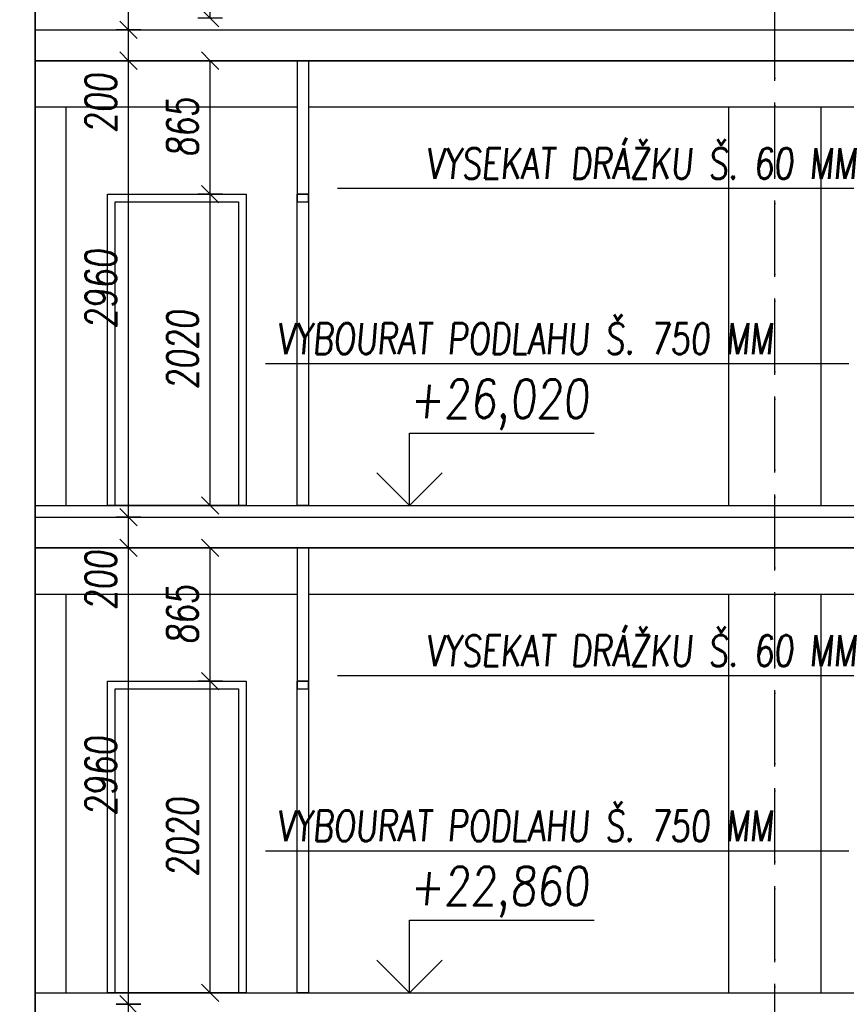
# Model space of a CAD drawing. Header units: millimetres. Extents: x 22267 to 193155, y 329430 to 541733.
# Tile 66 of 89: x 146037 to 151401, y 367315 to 373701. Entities that reach past the tile are written whole.
import ezdxf

# ---------------------------------------------------------------- set-up
doc = ezdxf.new("R2010")
doc.units = ezdxf.units.MM
doc.linetypes.add('ČERCHOVANÁ', pattern=[25.4, 12.7, -6.35, 0, -6.35])
for name, color, linetype in [('BOURÁNÍ PŘÍČEK', 30, 'Continuous'), ('KOTY', 7, 'Continuous'), ('KOTY_100', 7, 'Continuous'), ('KÓTY BP PODLAHA', 255, 'Continuous'), ('KÓTY BP PŘÍČKY', 255, 'Continuous'), ('OSY', 7, 'Continuous'), ('TENKA', 4, 'Continuous'), ('TLUSTA', 2, 'Continuous'), ('ŽB', 1, 'Continuous')]:
    doc.layers.add(name, color=color, linetype=linetype)
doc.styles.add('CS-ROMANS', font='romans.shx', dxfattribs={"width": 0.75, "oblique": 5})
doc.styles.add('CS-ROMANS_100', font='romans.shx', dxfattribs={"width": 0.75, "oblique": 5, "height": 200})
doc.styles.add('ROMANS', font='romans.shx', dxfattribs={"width": 0.75, "oblique": 5, "height": 200})
doc.dimstyles.new('A_KÓTA_100', dxfattribs={"dimtxt": 200, "dimasz": 4, "dimexe": 100, "dimexo": 1500, "dimgap": 80, "dimtad": 1, "dimdec": 0, "dimdsep": 46, "dimtxsty": 'CS-ROMANS_100', "dimblk": 'KOT_CARA20', "dimcen": 90, "dimse1": 1, "dimse2": 1, "dimclrd": 256, "dimclre": 256, "dimclrt": 256, "dimadec": 0, "dimazin": 0, "dimtfac": 1, "dimtdec": 0, "dimtix": 1, "dimtmove": 2, "dimatfit": 3, "dimldrblk": 'OBLIQUE', "dimfxl": 1, "dimfxlon": 1, "dimtolj": 1, "dimarcsym": 0})

# ---------------------------------------------------------------- blocks, each defined once
blk = doc.blocks.new('VÝŠKOVÁ KÓTA 1')
at = {"ltscale": 0.25}
for p, q in [((0, 3.758), (9.586, 3.758)), ((0, 0), (0, 3.758)), ((0, 0), (-1.697, 1.697)), ((0, 0), (1.697, 1.697))]:
    blk.add_line(p, q, dxfattribs=at)
at = {"style": 'ROMANS', "oblique": 5, "width": 0.8}
blk.add_attdef('VÝŠKA', (0, 4.539), '', height=2, dxfattribs=at)
blk = doc.blocks.new('KOT_CARA20')
for p, q in [((0, 20), (0, -20)), ((0, 0), (-14.1, -14.1)), ((0, 0), (14.1, 14.1))]:
    blk.add_line(p, q)
blk = doc.blocks.new('*D3365')
at = {"layer": 'Defpoints', "color": 0, "transparency": 16777216}
for p in [(146743.9, 367315.5), (146890.7, 367315.5), (146883.2, 367115.5)]:
    blk.add_point(p, dxfattribs=at)
at = {"layer": 'KOTY_100', "lineweight": -2, "transparency": 16777216}
blk.add_line((146743.9, 367119.5), (146743.9, 367311.5), dxfattribs=at)
at = {"layer": 'KOTY_100', "lineweight": -2, "transparency": 16777216, "xscale": 4, "yscale": 4, "zscale": 4}
for p, rotation in [((146743.9, 367315.5), 90), ((146743.9, 367115.5), 270)]:
    blk.add_blockref('KOT_CARA20', p, dxfattribs=dict(at, rotation=rotation))
at = {"layer": 'KOTY_100', "transparency": 16777216, "insert": (146563.9, 366831.1), "char_height": 200, "attachment_point": 5, "rotation": 90, "style": 'CS-ROMANS_100'}
blk.add_mtext('\\A1;200', dxfattribs=at)
blk = doc.blocks.new('_OBLIQUE')
at = {"color": 0, "linetype": 'ByBlock', "ltscale": 15}
blk.add_line((-0.5, -0.5), (0.5, 0.5), dxfattribs=at)
blk = doc.blocks.new('*D3366')
at = {"layer": 'Defpoints', "color": 0, "transparency": 16777216}
for p in [(146743.9, 370275.5), (147029.1, 370275.5), (146890.7, 367315.5)]:
    blk.add_point(p, dxfattribs=at)
at = {"layer": 'KOTY_100', "lineweight": -2, "transparency": 16777216}
blk.add_line((146743.9, 367319.5), (146743.9, 370271.5), dxfattribs=at)
at = {"layer": 'KOTY_100', "lineweight": -2, "transparency": 16777216, "xscale": 4, "yscale": 4, "zscale": 4}
for p, rotation in [((146743.9, 370275.5), 90), ((146743.9, 367315.5), 270)]:
    blk.add_blockref('KOT_CARA20', p, dxfattribs=dict(at, rotation=rotation))
at = {"layer": 'KOTY_100', "transparency": 16777216, "insert": (146563.9, 368795.5), "char_height": 200, "attachment_point": 5, "rotation": 90, "style": 'CS-ROMANS_100'}
blk.add_mtext('\\A1;2960', dxfattribs=at)
blk = doc.blocks.new('*D3367')
at = {"layer": 'Defpoints', "color": 0, "transparency": 16777216}
for p in [(146743.9, 370475.5), (147039.5, 370475.5), (147029.1, 370275.5)]:
    blk.add_point(p, dxfattribs=at)
at = {"layer": 'KOTY_100', "lineweight": -2, "transparency": 16777216}
blk.add_line((146743.9, 370279.5), (146743.9, 370471.5), dxfattribs=at)
at = {"layer": 'KOTY_100', "lineweight": -2, "transparency": 16777216, "xscale": 4, "yscale": 4, "zscale": 4}
for p, rotation in [((146743.9, 370475.5), 90), ((146743.9, 370275.5), 270)]:
    blk.add_blockref('KOT_CARA20', p, dxfattribs=dict(at, rotation=rotation))
at = {"layer": 'KOTY_100', "transparency": 16777216, "insert": (146563.9, 370065.5), "char_height": 200, "attachment_point": 5, "rotation": 90, "style": 'CS-ROMANS_100'}
blk.add_mtext('\\A1;200', dxfattribs=at)
blk = doc.blocks.new('*D3368')
at = {"layer": 'Defpoints', "color": 0, "transparency": 16777216}
for p in [(146743.9, 373435.5), (146852.3, 373435.5), (147039.5, 370475.5)]:
    blk.add_point(p, dxfattribs=at)
at = {"layer": 'KOTY_100', "lineweight": -2, "transparency": 16777216}
blk.add_line((146743.9, 370479.5), (146743.9, 373431.5), dxfattribs=at)
at = {"layer": 'KOTY_100', "lineweight": -2, "transparency": 16777216, "xscale": 4, "yscale": 4, "zscale": 4}
for p, rotation in [((146743.9, 373435.5), 90), ((146743.9, 370475.5), 270)]:
    blk.add_blockref('KOT_CARA20', p, dxfattribs=dict(at, rotation=rotation))
at = {"layer": 'KOTY_100', "transparency": 16777216, "insert": (146563.9, 371955.5), "char_height": 200, "attachment_point": 5, "rotation": 90, "style": 'CS-ROMANS_100'}
blk.add_mtext('\\A1;2960', dxfattribs=at)
blk = doc.blocks.new('*D3369')
at = {"layer": 'Defpoints', "color": 0, "transparency": 16777216}
for p in [(146743.9, 373635.5), (146847.1, 373635.5), (146852.3, 373435.5)]:
    blk.add_point(p, dxfattribs=at)
at = {"layer": 'KOTY_100', "lineweight": -2, "transparency": 16777216}
blk.add_line((146743.9, 373439.5), (146743.9, 373631.5), dxfattribs=at)
at = {"layer": 'KOTY_100', "lineweight": -2, "transparency": 16777216, "xscale": 4, "yscale": 4, "zscale": 4}
for p, rotation in [((146743.9, 373635.5), 90), ((146743.9, 373435.5), 270)]:
    blk.add_blockref('KOT_CARA20', p, dxfattribs=dict(at, rotation=rotation))
at = {"layer": 'KOTY_100', "transparency": 16777216, "insert": (146563.9, 373160.3), "char_height": 200, "attachment_point": 5, "rotation": 90, "style": 'CS-ROMANS_100'}
blk.add_mtext('\\A1;200', dxfattribs=at)
blk = doc.blocks.new('*D3370')
at = {"layer": 'Defpoints', "color": 0, "transparency": 16777216}
for p in [(146743.9, 376595.5), (147172.7, 376595.5), (146847.1, 373635.5)]:
    blk.add_point(p, dxfattribs=at)
at = {"layer": 'KOTY_100', "lineweight": -2, "transparency": 16777216}
blk.add_line((146743.9, 373639.5), (146743.9, 376591.5), dxfattribs=at)
at = {"layer": 'KOTY_100', "lineweight": -2, "transparency": 16777216, "xscale": 4, "yscale": 4, "zscale": 4}
for p, rotation in [((146743.9, 376595.5), 90), ((146743.9, 373635.5), 270)]:
    blk.add_blockref('KOT_CARA20', p, dxfattribs=dict(at, rotation=rotation))
at = {"layer": 'KOTY_100', "transparency": 16777216, "insert": (146563.9, 375115.5), "char_height": 200, "attachment_point": 5, "rotation": 90, "style": 'CS-ROMANS_100'}
blk.add_mtext('\\A1;2960', dxfattribs=at)
blk = doc.blocks.new('*D3474')
at = {"layer": 'Defpoints', "color": 0, "transparency": 16777216}
for p in [(147273.6, 369410.5), (147837.4, 369410.5), (147761.9, 367390.5)]:
    blk.add_point(p, dxfattribs=at)
at = {"layer": 'KOTY_100', "lineweight": -2, "transparency": 16777216}
blk.add_line((147273.6, 367394.5), (147273.6, 369406.5), dxfattribs=at)
at = {"layer": 'KOTY_100', "lineweight": -2, "transparency": 16777216, "xscale": 4, "yscale": 4, "zscale": 4}
for p, rotation in [((147273.6, 369410.5), 90), ((147273.6, 367390.5), 270)]:
    blk.add_blockref('KOT_CARA20', p, dxfattribs=dict(at, rotation=rotation))
at = {"layer": 'KOTY_100', "transparency": 16777216, "insert": (147093.6, 368400.5), "char_height": 200, "attachment_point": 5, "rotation": 90, "style": 'CS-ROMANS_100'}
blk.add_mtext('\\A1;2020', dxfattribs=at)
blk = doc.blocks.new('*D3475')
at = {"layer": 'Defpoints', "color": 0, "transparency": 16777216}
for p in [(147273.6, 370275.5), (147552.4, 370275.5), (147837.4, 369410.5)]:
    blk.add_point(p, dxfattribs=at)
at = {"layer": 'KOTY_100', "lineweight": -2, "transparency": 16777216}
blk.add_line((147273.6, 369414.5), (147273.6, 370271.5), dxfattribs=at)
at = {"layer": 'KOTY_100', "lineweight": -2, "transparency": 16777216, "xscale": 4, "yscale": 4, "zscale": 4}
for p, rotation in [((147273.6, 370275.5), 90), ((147273.6, 369410.5), 270)]:
    blk.add_blockref('KOT_CARA20', p, dxfattribs=dict(at, rotation=rotation))
at = {"layer": 'KOTY_100', "transparency": 16777216, "insert": (147093.6, 369843), "char_height": 200, "attachment_point": 5, "rotation": 90, "style": 'CS-ROMANS_100'}
blk.add_mtext('\\A1;865', dxfattribs=at)
blk = doc.blocks.new('*D3476')
at = {"layer": 'Defpoints', "color": 0, "transparency": 16777216}
for p in [(147273.6, 372570.5), (147837.4, 372570.5), (147761.9, 370550.5)]:
    blk.add_point(p, dxfattribs=at)
at = {"layer": 'KOTY_100', "lineweight": -2, "transparency": 16777216}
blk.add_line((147273.6, 370554.5), (147273.6, 372566.5), dxfattribs=at)
at = {"layer": 'KOTY_100', "lineweight": -2, "transparency": 16777216, "xscale": 4, "yscale": 4, "zscale": 4}
for p, rotation in [((147273.6, 372570.5), 90), ((147273.6, 370550.5), 270)]:
    blk.add_blockref('KOT_CARA20', p, dxfattribs=dict(at, rotation=rotation))
at = {"layer": 'KOTY_100', "transparency": 16777216, "insert": (147093.6, 371560.5), "char_height": 200, "attachment_point": 5, "rotation": 90, "style": 'CS-ROMANS_100'}
blk.add_mtext('\\A1;2020', dxfattribs=at)
blk = doc.blocks.new('*D3477')
at = {"layer": 'Defpoints', "color": 0, "transparency": 16777216}
for p in [(147273.6, 373435.5), (147552.4, 373435.5), (147837.4, 372570.5)]:
    blk.add_point(p, dxfattribs=at)
at = {"layer": 'KOTY_100', "lineweight": -2, "transparency": 16777216}
blk.add_line((147273.6, 372574.5), (147273.6, 373431.5), dxfattribs=at)
at = {"layer": 'KOTY_100', "lineweight": -2, "transparency": 16777216, "xscale": 4, "yscale": 4, "zscale": 4}
for p, rotation in [((147273.6, 373435.5), 90), ((147273.6, 372570.5), 270)]:
    blk.add_blockref('KOT_CARA20', p, dxfattribs=dict(at, rotation=rotation))
at = {"layer": 'KOTY_100', "transparency": 16777216, "insert": (147093.6, 373003), "char_height": 200, "attachment_point": 5, "rotation": 90, "style": 'CS-ROMANS_100'}
blk.add_mtext('\\A1;865', dxfattribs=at)
blk = doc.blocks.new('*D3478')
at = {"layer": 'Defpoints', "color": 0, "transparency": 16777216}
for p in [(147273.6, 375730.5), (147837.4, 375730.5), (147761.9, 373710.5)]:
    blk.add_point(p, dxfattribs=at)
at = {"layer": 'KÓTY BP PŘÍČKY', "lineweight": -2, "transparency": 16777216}
blk.add_line((147273.6, 373714.5), (147273.6, 375726.5), dxfattribs=at)
at = {"layer": 'KÓTY BP PŘÍČKY', "lineweight": -2, "transparency": 16777216, "xscale": 4, "yscale": 4, "zscale": 4}
for p, rotation in [((147273.6, 375730.5), 90), ((147273.6, 373710.5), 270)]:
    blk.add_blockref('KOT_CARA20', p, dxfattribs=dict(at, rotation=rotation))
at = {"layer": 'KÓTY BP PŘÍČKY', "transparency": 16777216, "insert": (147093.6, 374720.5), "char_height": 200, "attachment_point": 5, "rotation": 90, "style": 'CS-ROMANS_100'}
blk.add_mtext('\\A1;2020', dxfattribs=at)

msp = doc.modelspace()

# ---------------------------------------------------------------- linework, layer by layer
at = {"layer": 'BOURÁNÍ PŘÍČEK'}
for points in [[(146137.4, 406325.5), (146137.4, 335810.5)], [(147837.4, 373435.5), (147837.4, 372570.5)], [(147912.4, 373435.5), (147912.4, 372570.5)], [(147837.4, 370275.5), (147837.4, 369410.5)], [(147912.4, 370275.5), (147912.4, 369410.5)]]:
    msp.add_lwpolyline(points, dxfattribs=at)
for points in [[(147507.4, 370550.5), (146607.4, 370550.5), (146607.4, 372570.5), (147507.4, 372570.5)], [(146607.4, 372570.5), (147507.4, 372570.5), (147507.4, 370550.5), (146607.4, 370550.5)], [(147912.4, 372570.5), (147837.4, 372570.5), (147837.4, 372520.5), (147912.4, 372520.5)], [(147912.4, 370550.5), (147837.4, 370550.5), (147837.4, 372570.5), (147912.4, 372570.5)], [(147837.4, 372570.5), (147912.4, 372570.5), (147912.4, 370550.5), (147837.4, 370550.5)], [(147457.4, 370550.5), (146657.4, 370550.5), (146657.4, 372520.5), (147457.4, 372520.5)], [(147507.4, 367390.5), (146607.4, 367390.5), (146607.4, 369410.5), (147507.4, 369410.5)], [(146607.4, 369410.5), (147507.4, 369410.5), (147507.4, 367390.5), (146607.4, 367390.5)], [(147457.4, 367390.5), (146657.4, 367390.5), (146657.4, 369360.5), (147457.4, 369360.5)], [(147912.4, 369410.5), (147837.4, 369410.5), (147837.4, 369360.5), (147912.4, 369360.5)], [(147912.4, 367390.5), (147837.4, 367390.5), (147837.4, 369410.5), (147912.4, 369410.5)], [(147837.4, 369410.5), (147912.4, 369410.5), (147912.4, 367390.5), (147837.4, 367390.5)]]:
    msp.add_lwpolyline(points, close=True, dxfattribs=at)
at = {"layer": 'KOTY', "linetype": 'ByBlock'}
for p, q in [((148243.2, 370550.5), (149560.3, 370550.5)), ((148243.2, 367390.5), (149560.3, 367390.5))]:
    msp.add_line(p, q, dxfattribs=at)
at = {"layer": 'KÓTY BP PODLAHA'}
for p, q in [((148099.2, 372607.7), (151900.1, 372607.7)), ((147632.4, 371471.6), (151418.4, 371471.6)), ((148099.2, 369447.7), (151900.1, 369447.7)), ((147632.4, 368311.6), (151418.4, 368311.6))]:
    msp.add_line(p, q, dxfattribs=at)
at = {"layer": 'OSY', "linetype": 'ČERCHOVANÁ', "ltscale": 25}
for points in [[(146137.4, 331387.3), (146137.4, 408305.5)], [(150937.4, 339185.5), (150937.4, 408305.5)], [(150937.4, 331387.3), (150937.4, 408305.5)]]:
    msp.add_lwpolyline(points, dxfattribs=at)
at = {"layer": 'TENKA'}
for points in [[(146137.4, 373635.5), (152737.4, 373635.5)], [(147912.4, 373135.5), (152737.4, 373135.5), (152737.4, 373435.5), (146137.4, 373435.5), (146137.4, 373135.5), (147837.4, 373135.5)], [(146337.4, 373135.5), (146337.4, 370550.5)], [(150637.4, 373135.5), (150637.4, 370550.5)], [(151237.4, 370550.5), (151237.4, 373135.5)], [(146137.4, 370475.5), (152737.4, 370475.5)], [(147912.4, 369975.5), (152737.4, 369975.5), (152737.4, 370275.5), (146137.4, 370275.5), (146137.4, 369975.5), (147837.4, 369975.5)], [(146337.4, 369975.5), (146337.4, 367390.5)], [(150637.4, 369975.5), (150637.4, 367390.5)], [(151237.4, 367390.5), (151237.4, 369975.5)]]:
    msp.add_lwpolyline(points, dxfattribs=at)
at = {"layer": 'TLUSTA'}
for points in [[(146137.4, 373435.5), (152737.4, 373435.5)], [(146137.4, 370550.5), (152737.4, 370550.5)], [(146137.4, 370275.5), (152737.4, 370275.5)], [(146137.4, 367390.5), (152737.4, 367390.5)]]:
    msp.add_lwpolyline(points, dxfattribs=at)
at = {"layer": 'ŽB'}
for points in [[(145937.4, 336000.5), (146137.4, 336000.5), (146137.4, 402150.5), (145937.4, 402150.5)], [(146137.4, 373635.5), (152737.4, 373635.5), (152737.4, 373435.5), (146137.4, 373435.5)], [(146137.4, 370475.5), (152737.4, 370475.5), (152737.4, 370275.5), (146137.4, 370275.5)]]:
    msp.add_lwpolyline(points, close=True, dxfattribs=at)

# ---------------------------------------------------------------- block references
at = {"layer": 'KOTY', "xscale": 125, "yscale": 125, "zscale": 125}
for p, values in [((148566.1, 370550.5), {'VÝŠKA': '+26,020'}), ((148566.1, 367390.5), {'VÝŠKA': '+22,860'})]:
    msp.add_blockref('VÝŠKOVÁ KÓTA 1', p, dxfattribs=at).add_auto_attribs(values)

# ---------------------------------------------------------------- texts
at = {"layer": 'KÓTY BP PODLAHA', "ltscale": 15, "style": 'CS-ROMANS', "oblique": 5, "width": 0.75}
for s, p in [('VYSEKAT DRÁŽKU Š. 60 MM', (148673.3, 372668.6)), ('VYBOURAT PODLAHU Š. 750 MM ', (147705.9, 371532.6)), ('VYSEKAT DRÁŽKU Š. 60 MM', (148673.3, 369508.6)), ('VYBOURAT PODLAHU Š. 750 MM ', (147705.9, 368372.6))]:
    msp.add_text(s, height=200, dxfattribs=at).set_placement(p)

# ---------------------------------------------------------------- dimensions: what is measured, and where the dimension line sits
at = {"layer": 'KOTY_100'}
for base, p1, p2, picture, middle in [((146743.9, 376595.5), (146847.1, 373635.5), (147172.7, 376595.5), '*D3370', (146563.9, 375115.5)), ((146743.9, 373435.5), (147039.5, 370475.5), (146852.3, 373435.5), '*D3368', (146563.9, 371955.5)), ((147273.6, 373435.5), (147837.4, 372570.5), (147552.4, 373435.5), '*D3477', (147093.6, 373003)), ((147273.6, 372570.5), (147761.9, 370550.5), (147837.4, 372570.5), '*D3476', (147093.6, 371560.5)), ((146743.9, 370275.5), (146890.7, 367315.5), (147029.1, 370275.5), '*D3366', (146563.9, 368795.5)), ((147273.6, 370275.5), (147837.4, 369410.5), (147552.4, 370275.5), '*D3475', (147093.6, 369843)), ((147273.6, 369410.5), (147761.9, 367390.5), (147837.4, 369410.5), '*D3474', (147093.6, 368400.5))]:
    dim = msp.add_linear_dim(base=base, p1=p1, p2=p2, angle=90, dimstyle='A_KÓTA_100', dxfattribs=at)
    dim.commit()
    dim.dimension.update_dxf_attribs({"geometry": picture, "text_midpoint": middle})
for base, p1, p2, picture, middle in [((146743.9, 373635.5), (146852.3, 373435.5), (146847.1, 373635.5), '*D3369', (146563.9, 373160.3)), ((146743.9, 370475.5), (147029.1, 370275.5), (147039.5, 370475.5), '*D3367', (146563.9, 370065.5)), ((146743.9, 367315.5), (146883.2, 367115.5), (146890.7, 367315.5), '*D3365', (146563.9, 366831.1))]:
    dim = msp.add_linear_dim(base=base, p1=p1, p2=p2, angle=90, dimstyle='A_KÓTA_100', dxfattribs=at)
    dim.commit()
    dim.dimension.update_dxf_attribs({"geometry": picture, "text_midpoint": middle, "dimtype": 160})
at = {"layer": 'KÓTY BP PŘÍČKY'}
dim = msp.add_linear_dim(base=(147273.6, 375730.5), p1=(147761.9, 373710.5), p2=(147837.4, 375730.5), angle=90, dimstyle='A_KÓTA_100', dxfattribs=at)
dim.commit()
dim.dimension.update_dxf_attribs({"geometry": '*D3478', "text_midpoint": (147093.6, 374720.5)})

doc.saveas('drawing.dxf')
